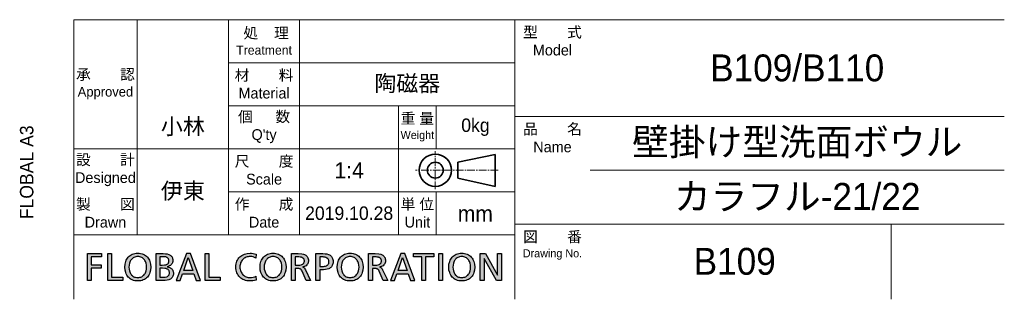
# Model space of a CAD drawing. Header units: millimetres. Extents: x 0 to 2642, y 0 to 1188.
# Tile 6 of 6: x 1910 to 2642, y 40 to 248. Entities that reach past the tile are written whole.
import ezdxf

# ---------------------------------------------------------------- set-up
doc = ezdxf.new("R2010")
doc.units = ezdxf.units.MM
doc.header["$LTSCALE"] = 0.3
doc.linetypes.add('CENTER2', pattern=[28.575, 19.05, -3.175, 3.175, -3.175])
doc.layers.add('HOJO', color=8, linetype='Continuous', lineweight=13, plot=False)
for name, color, linetype, lineweight in [('TEXT', 7, 'Continuous', 25), ('中心線x.5', 4, 'CENTER2', 18), ('実線', 3, 'Continuous', 35), ('細線', 7, 'Continuous', 18)]:
    doc.layers.add(name, color=color, linetype=linetype, lineweight=lineweight)
doc.styles.add('MS Pゴシック', font='txt')
doc.styles.get("Standard").update_dxf_attribs({"font": 'txt.shx', "bigfont": 'bigfont.shx'})

# ---------------------------------------------------------------- blocks, each defined once
blk = doc.blocks.new('FLOBAL CORPORATIOM')
at = {"layer": 'TEXT'}
h = blk.add_hatch(color=256, dxfattribs=at)
h.paths.add_polyline_path([(16.86, 1.72), (16.79, 1.86), (16.7, 1.99), (16.6, 2.1), (16.48, 2.19), (16.35, 2.27), (16.21, 2.34), (16.06, 2.39), (15.73, 2.46), (15.01, 2.5), (13.79, 2.5), (13.79, -2.5), (14.5, -2.5), (14.5, -0.28), (14.93, -0.28), (15.19, -0.29), (15.3, -0.31), (15.36, -0.32), (15.41, -0.34), (15.46, -0.37), (15.51, -0.4), (15.55, -0.44), (15.6, -0.48), (15.69, -0.61), (15.77, -0.77), (16.54, -2.5), (17.35, -2.5), (16.41, -0.51), (16.3, -0.31), (16.25, -0.24), (16.19, -0.17), (16.13, -0.12), (16.07, -0.08), (15.92, -0.01), (15.92, 0.01), (16.13, 0.06), (16.33, 0.14), (16.5, 0.25), (16.65, 0.39), (16.72, 0.46), (16.78, 0.54), (16.83, 0.63), (16.87, 0.73), (16.91, 0.82), (16.93, 0.93), (16.95, 1.03), (16.95, 1.15), (16.94, 1.36), (16.91, 1.55)])
h.paths.add_polyline_path([(14.5, 1.87), (15.19, 1.87), (15.42, 1.86), (15.62, 1.82), (15.71, 1.79), (15.8, 1.76), (15.87, 1.72), (15.94, 1.67), (16, 1.62), (16.05, 1.56), (16.09, 1.5), (16.13, 1.44), (16.16, 1.37), (16.18, 1.29), (16.19, 1.21), (16.19, 1.13), (16.19, 1.04), (16.17, 0.96), (16.15, 0.88), (16.12, 0.81), (16.08, 0.74), (16.03, 0.67), (15.97, 0.61), (15.91, 0.56), (15.83, 0.51), (15.75, 0.47), (15.57, 0.41), (15.35, 0.36), (15.11, 0.35), (14.5, 0.35)], flags=16)
h.paths.add_polyline_path([(-37.77, -0.22), (-35.91, -0.22), (-35.91, 0.41), (-37.77, 0.41), (-37.77, 1.87), (-35.83, 1.87), (-35.83, 2.5), (-38.48, 2.5), (-38.48, -2.5), (-37.77, -2.5)])
h.paths.add_polyline_path([(-34.69, -2.5), (-31.88, -2.5), (-31.88, -1.87), (-33.97, -1.87), (-33.97, 2.5), (-34.69, 2.5)])
h.paths.add_polyline_path([(-30.34, 2.28), (-30.53, 2.16), (-30.71, 2.01), (-30.88, 1.85), (-31.02, 1.67), (-31.15, 1.47), (-31.26, 1.26), (-31.35, 1.03), (-31.47, 0.54), (-31.51, 0), (-31.47, -0.55), (-31.35, -1.04), (-31.26, -1.27), (-31.15, -1.49), (-31.03, -1.68), (-30.88, -1.86), (-30.72, -2.02), (-30.54, -2.17), (-30.34, -2.29), (-30.12, -2.4), (-29.89, -2.48), (-29.65, -2.54), (-29.38, -2.57), (-29.1, -2.59), (-28.83, -2.57), (-28.56, -2.54), (-28.32, -2.48), (-28.09, -2.4), (-27.87, -2.29), (-27.67, -2.17), (-27.49, -2.02), (-27.33, -1.86), (-27.18, -1.68), (-27.06, -1.49), (-26.95, -1.27), (-26.86, -1.04), (-26.74, -0.55), (-26.7, 0), (-26.74, 0.54), (-26.86, 1.03), (-26.95, 1.26), (-27.06, 1.47), (-27.19, 1.67), (-27.33, 1.85), (-27.5, 2.01), (-27.68, 2.16), (-27.87, 2.28), (-28.09, 2.39), (-28.32, 2.47), (-28.57, 2.54), (-28.83, 2.57), (-29.1, 2.59), (-29.38, 2.57), (-29.64, 2.54), (-29.89, 2.47), (-30.12, 2.39)])
h.paths.add_polyline_path([(-29.83, 1.8), (-29.67, 1.86), (-29.49, 1.92), (-29.31, 1.95), (-29.1, 1.96), (-28.9, 1.94), (-28.72, 1.91), (-28.54, 1.86), (-28.38, 1.79), (-28.23, 1.7), (-28.1, 1.6), (-27.98, 1.49), (-27.87, 1.36), (-27.77, 1.22), (-27.69, 1.06), (-27.56, 0.73), (-27.48, 0.38), (-27.46, 0), (-27.48, -0.37), (-27.55, -0.73), (-27.67, -1.06), (-27.75, -1.21), (-27.85, -1.35), (-27.96, -1.48), (-28.08, -1.6), (-28.21, -1.7), (-28.36, -1.79), (-28.52, -1.86), (-28.7, -1.91), (-28.9, -1.94), (-29.1, -1.96), (-29.31, -1.94), (-29.51, -1.91), (-29.69, -1.86), (-29.85, -1.79), (-30, -1.7), (-30.13, -1.6), (-30.25, -1.48), (-30.36, -1.35), (-30.45, -1.21), (-30.54, -1.06), (-30.66, -0.73), (-30.73, -0.37), (-30.75, 0), (-30.73, 0.38), (-30.65, 0.74), (-30.52, 1.07), (-30.44, 1.22), (-30.34, 1.36), (-30.23, 1.49), (-30.11, 1.61), (-29.98, 1.71)], flags=16)
h.paths.add_polyline_path([(-25.71, -2.5), (-24.38, -2.5), (-24.01, -2.49), (-23.65, -2.44), (-23.33, -2.36), (-23.18, -2.31), (-23.04, -2.24), (-22.92, -2.16), (-22.81, -2.06), (-22.71, -1.95), (-22.63, -1.83), (-22.56, -1.69), (-22.51, -1.53), (-22.48, -1.36), (-22.47, -1.17), (-22.48, -1.04), (-22.5, -0.92), (-22.52, -0.8), (-22.56, -0.69), (-22.61, -0.59), (-22.66, -0.49), (-22.73, -0.41), (-22.8, -0.32), (-22.88, -0.25), (-22.97, -0.19), (-23.06, -0.13), (-23.17, -0.08), (-23.39, 0), (-23.63, 0.04), (-23.63, 0.05), (-23.41, 0.12), (-23.21, 0.21), (-23.03, 0.31), (-22.95, 0.38), (-22.88, 0.45), (-22.82, 0.52), (-22.76, 0.6), (-22.71, 0.69), (-22.68, 0.79), (-22.64, 0.89), (-22.62, 1), (-22.6, 1.24), (-22.61, 1.41), (-22.64, 1.56), (-22.68, 1.7), (-22.73, 1.83), (-22.8, 1.94), (-22.88, 2.04), (-22.98, 2.14), (-23.09, 2.22), (-23.21, 2.29), (-23.35, 2.34), (-23.65, 2.43), (-23.98, 2.48), (-24.36, 2.5), (-25.71, 2.5)])
h.paths.add_polyline_path([(-25, 1.91), (-24.24, 1.91), (-24.08, 1.9), (-23.92, 1.88), (-23.77, 1.83), (-23.69, 1.8), (-23.63, 1.76), (-23.56, 1.72), (-23.5, 1.66), (-23.45, 1.6), (-23.4, 1.53), (-23.37, 1.46), (-23.34, 1.37), (-23.32, 1.27), (-23.32, 1.17), (-23.33, 1.04), (-23.35, 0.92), (-23.38, 0.82), (-23.42, 0.73), (-23.48, 0.65), (-23.54, 0.59), (-23.62, 0.53), (-23.7, 0.49), (-23.79, 0.45), (-23.89, 0.42), (-24.11, 0.39), (-24.6, 0.37), (-25, 0.37)], flags=16)
h.paths.add_polyline_path([(-25, -0.22), (-24.53, -0.22), (-24.07, -0.25), (-23.85, -0.3), (-23.75, -0.33), (-23.65, -0.37), (-23.56, -0.42), (-23.48, -0.48), (-23.41, -0.56), (-23.35, -0.64), (-23.3, -0.73), (-23.26, -0.84), (-23.24, -0.97), (-23.23, -1.1), (-23.24, -1.22), (-23.26, -1.33), (-23.29, -1.43), (-23.33, -1.51), (-23.39, -1.59), (-23.45, -1.66), (-23.52, -1.71), (-23.6, -1.76), (-23.69, -1.8), (-23.79, -1.83), (-23.99, -1.88), (-24.46, -1.91), (-25, -1.91)], flags=16)
h.paths.add_polyline_path([(-21.97, -2.5), (-21.22, -2.5), (-20.78, -1.24), (-18.67, -1.24), (-18.23, -2.5), (-17.45, -2.5), (-19.32, 2.5), (-20.08, 2.5)])
h.paths.add_polyline_path([(-19.72, 1.78), (-18.88, -0.65), (-20.57, -0.65)], flags=16)
h.paths.add_polyline_path([(-15.89, 2.5), (-16.6, 2.5), (-16.6, -2.5), (-13.8, -2.5), (-13.8, -1.87), (-15.89, -1.87)])
h.paths.add_polyline_path([(-9.04, 2.47), (-9.29, 2.39), (-9.52, 2.29), (-9.74, 2.17), (-9.94, 2.03), (-10.13, 1.87), (-10.29, 1.69), (-10.44, 1.5), (-10.57, 1.29), (-10.68, 1.07), (-10.76, 0.83), (-10.82, 0.57), (-10.86, 0.3), (-10.87, 0.02), (-10.86, -0.27), (-10.83, -0.55), (-10.77, -0.81), (-10.69, -1.06), (-10.58, -1.29), (-10.46, -1.5), (-10.31, -1.7), (-10.15, -1.88), (-9.97, -2.04), (-9.77, -2.18), (-9.55, -2.3), (-9.32, -2.4), (-9.07, -2.48), (-8.81, -2.54), (-8.24, -2.59), (-7.7, -2.56), (-7.4, -2.5), (-7.1, -2.41), (-7.14, -1.71), (-7.25, -1.77), (-7.37, -1.81), (-7.65, -1.89), (-7.95, -1.94), (-8.23, -1.96), (-8.42, -1.95), (-8.61, -1.92), (-8.79, -1.88), (-8.96, -1.82), (-9.13, -1.74), (-9.28, -1.65), (-9.43, -1.54), (-9.56, -1.42), (-9.68, -1.28), (-9.79, -1.14), (-9.89, -0.97), (-9.97, -0.8), (-10.03, -0.62), (-10.08, -0.42), (-10.11, -0.22), (-10.12, 0), (-10.11, 0.21), (-10.08, 0.41), (-10.04, 0.6), (-9.98, 0.78), (-9.9, 0.95), (-9.81, 1.11), (-9.71, 1.26), (-9.59, 1.4), (-9.46, 1.52), (-9.31, 1.63), (-9.15, 1.73), (-8.98, 1.81), (-8.8, 1.87), (-8.61, 1.92), (-8.41, 1.95), (-8.2, 1.96, -0.133027), (-7.16, 1.68), (-7.11, 2.37, 0.10488), (-8.23, 2.59), (-8.78, 2.53)])
h.paths.add_polyline_path([(-5.39, 2.16), (-5.57, 2.01), (-5.73, 1.85), (-5.88, 1.67), (-6.01, 1.47), (-6.11, 1.26), (-6.2, 1.03), (-6.33, 0.54), (-6.37, 0), (-6.33, -0.55), (-6.2, -1.04), (-6.12, -1.27), (-6.01, -1.49), (-5.88, -1.68), (-5.74, -1.86), (-5.57, -2.02), (-5.39, -2.17), (-5.19, -2.29), (-4.98, -2.4), (-4.75, -2.48), (-4.5, -2.54), (-4.24, -2.57), (-3.96, -2.59), (-3.68, -2.57), (-3.42, -2.54), (-3.17, -2.48), (-2.94, -2.4), (-2.73, -2.29), (-2.53, -2.17), (-2.35, -2.02), (-2.18, -1.86), (-2.04, -1.68), (-1.91, -1.49), (-1.8, -1.27), (-1.71, -1.04), (-1.59, -0.55), (-1.55, 0), (-1.59, 0.54), (-1.71, 1.03), (-1.8, 1.26), (-1.91, 1.47), (-2.04, 1.67), (-2.19, 1.85), (-2.35, 2.01), (-2.53, 2.16), (-2.73, 2.28), (-2.94, 2.39), (-3.17, 2.47), (-3.42, 2.54), (-3.68, 2.57), (-3.96, 2.59), (-4.24, 2.57), (-4.5, 2.54), (-4.75, 2.47), (-4.98, 2.39), (-5.19, 2.28)])
h.paths.add_polyline_path([(-4.83, 1.71), (-4.68, 1.8), (-4.52, 1.86), (-4.35, 1.92), (-4.16, 1.95), (-3.96, 1.96), (-3.76, 1.94), (-3.57, 1.91), (-3.4, 1.86), (-3.24, 1.79), (-3.09, 1.7), (-2.95, 1.6), (-2.83, 1.49), (-2.72, 1.36), (-2.63, 1.22), (-2.54, 1.06), (-2.41, 0.73), (-2.34, 0.38), (-2.31, 0), (-2.34, -0.37), (-2.41, -0.73), (-2.53, -1.06), (-2.61, -1.21), (-2.7, -1.35), (-2.81, -1.48), (-2.93, -1.6), (-3.07, -1.7), (-3.22, -1.79), (-3.38, -1.86), (-3.56, -1.91), (-3.75, -1.94), (-3.96, -1.96), (-4.17, -1.94), (-4.36, -1.91), (-4.54, -1.86), (-4.7, -1.79), (-4.85, -1.7), (-4.99, -1.6), (-5.11, -1.48), (-5.22, -1.35), (-5.31, -1.21), (-5.39, -1.06), (-5.51, -0.73), (-5.58, -0.37), (-5.61, 0), (-5.58, 0.38), (-5.5, 0.74), (-5.38, 1.07), (-5.29, 1.22), (-5.2, 1.36), (-5.09, 1.49), (-4.97, 1.61)], flags=16)
h.paths.add_polyline_path([(-0.54, -2.5), (0.17, -2.5), (0.17, -0.28), (0.6, -0.28), (0.86, -0.29), (0.98, -0.31), (1.03, -0.32), (1.08, -0.34), (1.13, -0.37), (1.18, -0.4), (1.23, -0.44), (1.27, -0.48), (1.36, -0.61), (1.44, -0.77), (2.21, -2.5), (3.03, -2.5), (2.08, -0.51), (1.97, -0.31), (1.92, -0.24), (1.86, -0.17), (1.81, -0.12), (1.74, -0.08), (1.59, -0.01), (1.59, 0.01), (1.8, 0.06), (2, 0.14), (2.17, 0.25), (2.33, 0.39), (2.39, 0.46), (2.45, 0.54), (2.5, 0.63), (2.54, 0.73), (2.58, 0.82), (2.6, 0.93), (2.62, 1.03), (2.62, 1.15), (2.61, 1.36), (2.58, 1.55), (2.53, 1.72), (2.46, 1.86), (2.37, 1.99), (2.27, 2.1), (2.15, 2.19), (2.02, 2.27), (1.88, 2.34), (1.73, 2.39), (1.4, 2.46), (0.68, 2.5), (-0.54, 2.5)])
h.paths.add_polyline_path([(0.17, 1.87), (0.86, 1.87), (1.09, 1.86), (1.3, 1.82), (1.39, 1.79), (1.47, 1.76), (1.54, 1.72), (1.61, 1.67), (1.67, 1.62), (1.72, 1.56), (1.76, 1.5), (1.8, 1.44), (1.83, 1.37), (1.85, 1.29), (1.86, 1.21), (1.86, 1.13), (1.86, 1.04), (1.85, 0.96), (1.82, 0.88), (1.79, 0.81), (1.75, 0.74), (1.7, 0.67), (1.64, 0.61), (1.58, 0.56), (1.51, 0.51), (1.42, 0.47), (1.24, 0.41), (1.02, 0.36), (0.78, 0.35), (0.17, 0.35)], flags=16)
h.paths.add_polyline_path([(4.01, -2.5), (4.73, -2.5), (4.73, -0.5), (5.43, -0.5), (5.77, -0.48), (6.09, -0.42), (6.39, -0.32), (6.53, -0.25), (6.66, -0.17), (6.77, -0.07), (6.88, 0.04), (6.97, 0.16), (7.05, 0.3), (7.12, 0.45), (7.16, 0.62), (7.19, 0.8), (7.2, 1), (7.19, 1.21), (7.16, 1.39), (7.12, 1.56), (7.05, 1.72), (6.97, 1.85), (6.88, 1.98), (6.77, 2.08), (6.65, 2.18), (6.51, 2.26), (6.37, 2.33), (6.05, 2.43), (5.7, 2.48), (5.32, 2.5), (4.01, 2.5)])
h.paths.add_polyline_path([(4.73, 1.87), (5.34, 1.87), (5.51, 1.86), (5.7, 1.82), (5.88, 1.76), (6.06, 1.68), (6.14, 1.62), (6.21, 1.56), (6.28, 1.49), (6.33, 1.41), (6.38, 1.32), (6.41, 1.23), (6.43, 1.12), (6.44, 1.01), (6.44, 0.89), (6.42, 0.78), (6.39, 0.68), (6.35, 0.59), (6.3, 0.51), (6.24, 0.44), (6.18, 0.38), (6.11, 0.32), (6.03, 0.27), (5.95, 0.23), (5.78, 0.17), (5.61, 0.14), (5.44, 0.13), (4.73, 0.13)], flags=16)
h.paths.add_polyline_path([(8.94, 2.16), (8.76, 2.01), (8.59, 1.85), (8.45, 1.67), (8.32, 1.47), (8.21, 1.26), (8.12, 1.03), (8, 0.54), (7.96, 0), (8, -0.55), (8.12, -1.04), (8.21, -1.27), (8.32, -1.49), (8.45, -1.68), (8.59, -1.86), (8.76, -2.02), (8.94, -2.17), (9.13, -2.29), (9.35, -2.4), (9.58, -2.48), (9.83, -2.54), (10.09, -2.57), (10.37, -2.59), (10.65, -2.57), (10.91, -2.54), (11.16, -2.48), (11.39, -2.4), (11.6, -2.29), (11.8, -2.17), (11.98, -2.02), (12.14, -1.86), (12.29, -1.68), (12.42, -1.49), (12.52, -1.27), (12.61, -1.04), (12.73, -0.55), (12.77, 0), (12.73, 0.54), (12.61, 1.03), (12.52, 1.26), (12.41, 1.47), (12.29, 1.67), (12.14, 1.85), (11.98, 2.01), (11.8, 2.16), (11.6, 2.28), (11.38, 2.39), (11.15, 2.47), (10.91, 2.54), (10.65, 2.57), (10.37, 2.59), (10.09, 2.57), (9.83, 2.54), (9.58, 2.47), (9.35, 2.39), (9.14, 2.28)])
h.paths.add_polyline_path([(9.36, 1.61), (9.5, 1.71), (9.65, 1.8), (9.81, 1.86), (9.98, 1.92), (10.17, 1.95), (10.37, 1.96), (10.57, 1.94), (10.76, 1.91), (10.93, 1.86), (11.09, 1.79), (11.24, 1.7), (11.37, 1.6), (11.5, 1.49), (11.61, 1.36), (11.7, 1.22), (11.79, 1.06), (11.91, 0.73), (11.99, 0.38), (12.02, 0), (11.99, -0.37), (11.92, -0.73), (11.8, -1.06), (11.72, -1.21), (11.62, -1.35), (11.52, -1.48), (11.4, -1.6), (11.26, -1.7), (11.11, -1.79), (10.95, -1.86), (10.77, -1.91), (10.58, -1.94), (10.37, -1.96), (10.16, -1.94), (9.97, -1.91), (9.79, -1.86), (9.62, -1.79), (9.47, -1.7), (9.34, -1.6), (9.22, -1.48), (9.11, -1.35), (9.02, -1.21), (8.94, -1.06), (8.82, -0.73), (8.74, -0.37), (8.72, 0), (8.75, 0.38), (8.82, 0.74), (8.95, 1.07), (9.03, 1.22), (9.13, 1.36), (9.24, 1.49)], flags=16)
h.paths.add_polyline_path([(17.88, -2.5), (18.63, -2.5), (19.07, -1.24), (21.18, -1.24), (21.62, -2.5), (22.4, -2.5), (20.53, 2.5), (19.78, 2.5)])
h.paths.add_polyline_path([(20.13, 1.78), (20.98, -0.65), (19.28, -0.65)], flags=16)
h.paths.add_polyline_path([(23.68, 1.87), (23.68, -2.5), (24.4, -2.5), (24.4, 1.87), (25.95, 1.87), (25.95, 2.5), (22.13, 2.5), (22.13, 1.87)])
h.paths.add_polyline_path([(27.56, 2.5), (26.85, 2.5), (26.85, -2.5), (27.56, -2.5)])
h.paths.add_polyline_path([(32.55, 2.16), (32.35, 2.28), (32.14, 2.39), (31.91, 2.47), (31.66, 2.54), (31.4, 2.57), (31.12, 2.59), (30.84, 2.57), (30.58, 2.54), (30.33, 2.47), (30.1, 2.39), (29.89, 2.28), (29.69, 2.16), (29.51, 2.01), (29.35, 1.85), (29.2, 1.67), (29.07, 1.47), (28.97, 1.26), (28.88, 1.03), (28.75, 0.54), (28.71, 0), (28.75, -0.55), (28.88, -1.04), (28.96, -1.27), (29.07, -1.49), (29.2, -1.68), (29.34, -1.86), (29.51, -2.02), (29.69, -2.17), (29.89, -2.29), (30.1, -2.4), (30.33, -2.48), (30.58, -2.54), (30.84, -2.57), (31.12, -2.59), (31.4, -2.57), (31.66, -2.54), (31.91, -2.48), (32.14, -2.4), (32.35, -2.29), (32.55, -2.17), (32.73, -2.02), (32.9, -1.86), (33.04, -1.68), (33.17, -1.49), (33.28, -1.27), (33.37, -1.04), (33.49, -0.55), (33.53, 0), (33.49, 0.54), (33.36, 1.03), (33.27, 1.26), (33.17, 1.47), (33.04, 1.67), (32.89, 1.85), (32.73, 2.01)])
h.paths.add_polyline_path([(32.13, 1.6), (32.25, 1.49), (32.36, 1.36), (32.45, 1.22), (32.54, 1.06), (32.67, 0.73), (32.74, 0.38), (32.77, 0), (32.74, -0.37), (32.67, -0.73), (32.55, -1.06), (32.47, -1.21), (32.38, -1.35), (32.27, -1.48), (32.15, -1.6), (32.01, -1.7), (31.86, -1.79), (31.7, -1.86), (31.52, -1.91), (31.33, -1.94), (31.12, -1.96), (30.91, -1.94), (30.72, -1.91), (30.54, -1.86), (30.38, -1.79), (30.23, -1.7), (30.09, -1.6), (29.97, -1.48), (29.86, -1.35), (29.77, -1.21), (29.69, -1.06), (29.57, -0.73), (29.5, -0.37), (29.47, 0), (29.5, 0.38), (29.58, 0.74), (29.7, 1.07), (29.79, 1.22), (29.88, 1.36), (29.99, 1.49), (30.11, 1.61), (30.25, 1.71), (30.4, 1.8), (30.56, 1.86), (30.73, 1.92), (30.92, 1.95), (31.12, 1.96), (31.32, 1.94), (31.51, 1.91), (31.68, 1.86), (31.84, 1.79), (31.99, 1.7)], flags=16)
h.paths.add_polyline_path([(34.57, 2.5), (34.57, -2.5), (35.29, -2.5), (35.29, 1.61), (35.3, 1.61), (37.57, -2.5), (38.48, -2.5), (38.48, 2.5), (37.77, 2.5), (37.77, -1.53), (37.75, -1.53), (35.55, 2.5)])
for points in [[(-38.48, 2.5), (-35.83, 2.5), (-35.83, 1.87), (-37.77, 1.87), (-37.77, 0.41), (-35.91, 0.41), (-35.91, -0.22), (-37.77, -0.22), (-37.77, -2.5), (-38.48, -2.5), (-38.48, 2.5)], [(-34.69, 2.5), (-33.97, 2.5), (-33.97, -1.87), (-31.88, -1.87), (-31.88, -2.5), (-34.69, -2.5), (-34.69, 2.5)], [(-29.1, 2.59), (-28.83, 2.57), (-28.57, 2.54), (-28.32, 2.47), (-28.09, 2.39), (-27.87, 2.28), (-27.68, 2.16), (-27.5, 2.01), (-27.33, 1.85), (-27.19, 1.67), (-27.06, 1.47), (-26.95, 1.26), (-26.86, 1.03), (-26.74, 0.54), (-26.7, 0), (-26.74, -0.55), (-26.86, -1.04), (-26.95, -1.27), (-27.06, -1.49), (-27.18, -1.68), (-27.33, -1.86), (-27.49, -2.02), (-27.67, -2.17), (-27.87, -2.29), (-28.09, -2.4), (-28.32, -2.48), (-28.56, -2.54), (-28.83, -2.57), (-29.1, -2.59), (-29.38, -2.57), (-29.65, -2.54), (-29.89, -2.48), (-30.12, -2.4), (-30.34, -2.29), (-30.54, -2.17), (-30.72, -2.02), (-30.88, -1.86), (-31.03, -1.68), (-31.15, -1.49), (-31.26, -1.27), (-31.35, -1.04), (-31.47, -0.55), (-31.51, 0), (-31.47, 0.54), (-31.35, 1.03), (-31.26, 1.26), (-31.15, 1.47), (-31.02, 1.67), (-30.88, 1.85), (-30.71, 2.01), (-30.53, 2.16), (-30.34, 2.28), (-30.12, 2.39), (-29.89, 2.47), (-29.64, 2.54), (-29.38, 2.57), (-29.1, 2.59)], [(-29.1, -1.96), (-28.9, -1.94), (-28.7, -1.91), (-28.52, -1.86), (-28.36, -1.79), (-28.21, -1.7), (-28.08, -1.6), (-27.96, -1.48), (-27.85, -1.35), (-27.75, -1.21), (-27.67, -1.06), (-27.55, -0.73), (-27.48, -0.37), (-27.46, 0), (-27.48, 0.38), (-27.56, 0.73), (-27.69, 1.06), (-27.77, 1.22), (-27.87, 1.36), (-27.98, 1.49), (-28.1, 1.6), (-28.23, 1.7), (-28.38, 1.79), (-28.54, 1.86), (-28.72, 1.91), (-28.9, 1.94), (-29.1, 1.96), (-29.31, 1.95), (-29.49, 1.92), (-29.67, 1.86), (-29.83, 1.8), (-29.98, 1.71), (-30.11, 1.61), (-30.23, 1.49), (-30.34, 1.36), (-30.44, 1.22), (-30.52, 1.07), (-30.65, 0.74), (-30.73, 0.38), (-30.75, 0), (-30.73, -0.37), (-30.66, -0.73), (-30.54, -1.06), (-30.45, -1.21), (-30.36, -1.35), (-30.25, -1.48), (-30.13, -1.6), (-30, -1.7), (-29.85, -1.79), (-29.69, -1.86), (-29.51, -1.91), (-29.31, -1.94), (-29.1, -1.96)], [(-25.71, 2.5), (-24.36, 2.5), (-23.98, 2.48), (-23.65, 2.43), (-23.35, 2.34), (-23.21, 2.29), (-23.09, 2.22), (-22.98, 2.14), (-22.88, 2.04), (-22.8, 1.94), (-22.73, 1.83), (-22.68, 1.7), (-22.64, 1.56), (-22.61, 1.41), (-22.6, 1.24), (-22.62, 1), (-22.64, 0.89), (-22.68, 0.79), (-22.71, 0.69), (-22.76, 0.6), (-22.82, 0.52), (-22.88, 0.45), (-22.95, 0.38), (-23.03, 0.31), (-23.21, 0.21), (-23.41, 0.12), (-23.63, 0.05), (-23.63, 0.04), (-23.39, 0), (-23.17, -0.08), (-23.06, -0.13), (-22.97, -0.19), (-22.88, -0.25), (-22.8, -0.32), (-22.73, -0.41), (-22.66, -0.49), (-22.61, -0.59), (-22.56, -0.69), (-22.52, -0.8), (-22.5, -0.92), (-22.48, -1.04), (-22.47, -1.17), (-22.48, -1.36), (-22.51, -1.53), (-22.56, -1.69), (-22.63, -1.83), (-22.71, -1.95), (-22.81, -2.06), (-22.92, -2.16), (-23.04, -2.24), (-23.18, -2.31), (-23.33, -2.36), (-23.65, -2.44), (-24.01, -2.49), (-24.38, -2.5), (-25.71, -2.5), (-25.71, 2.5)], [(-25, 0.37), (-24.6, 0.37), (-24.11, 0.39), (-23.89, 0.42), (-23.79, 0.45), (-23.7, 0.49), (-23.62, 0.53), (-23.54, 0.59), (-23.48, 0.65), (-23.42, 0.73), (-23.38, 0.82), (-23.35, 0.92), (-23.33, 1.04), (-23.32, 1.17), (-23.32, 1.27), (-23.34, 1.37), (-23.37, 1.46), (-23.4, 1.53), (-23.45, 1.6), (-23.5, 1.66), (-23.56, 1.72), (-23.63, 1.76), (-23.69, 1.8), (-23.77, 1.83), (-23.92, 1.88), (-24.08, 1.9), (-24.24, 1.91), (-25, 1.91), (-25, 0.37)], [(-18.23, -2.5), (-17.45, -2.5), (-19.32, 2.5), (-20.08, 2.5), (-21.97, -2.5), (-21.22, -2.5), (-20.78, -1.24), (-18.67, -1.24), (-18.23, -2.5)], [(-16.6, 2.5), (-15.89, 2.5), (-15.89, -1.87), (-13.8, -1.87), (-13.8, -2.5), (-16.6, -2.5), (-16.6, 2.5)], [(-3.96, 2.59), (-3.68, 2.57), (-3.42, 2.54), (-3.17, 2.47), (-2.94, 2.39), (-2.73, 2.28), (-2.53, 2.16), (-2.35, 2.01), (-2.19, 1.85), (-2.04, 1.67), (-1.91, 1.47), (-1.8, 1.26), (-1.71, 1.03), (-1.59, 0.54), (-1.55, 0), (-1.59, -0.55), (-1.71, -1.04), (-1.8, -1.27), (-1.91, -1.49), (-2.04, -1.68), (-2.18, -1.86), (-2.35, -2.02), (-2.53, -2.17), (-2.73, -2.29), (-2.94, -2.4), (-3.17, -2.48), (-3.42, -2.54), (-3.68, -2.57), (-3.96, -2.59), (-4.24, -2.57), (-4.5, -2.54), (-4.75, -2.48), (-4.98, -2.4), (-5.19, -2.29), (-5.39, -2.17), (-5.57, -2.02), (-5.74, -1.86), (-5.88, -1.68), (-6.01, -1.49), (-6.12, -1.27), (-6.2, -1.04), (-6.33, -0.55), (-6.37, 0), (-6.33, 0.54), (-6.2, 1.03), (-6.11, 1.26), (-6.01, 1.47), (-5.88, 1.67), (-5.73, 1.85), (-5.57, 2.01), (-5.39, 2.16), (-5.19, 2.28), (-4.98, 2.39), (-4.75, 2.47), (-4.5, 2.54), (-4.24, 2.57), (-3.96, 2.59)], [(-3.96, -1.96), (-3.75, -1.94), (-3.56, -1.91), (-3.38, -1.86), (-3.22, -1.79), (-3.07, -1.7), (-2.93, -1.6), (-2.81, -1.48), (-2.7, -1.35), (-2.61, -1.21), (-2.53, -1.06), (-2.41, -0.73), (-2.34, -0.37), (-2.31, 0), (-2.34, 0.38), (-2.41, 0.73), (-2.54, 1.06), (-2.63, 1.22), (-2.72, 1.36), (-2.83, 1.49), (-2.95, 1.6), (-3.09, 1.7), (-3.24, 1.79), (-3.4, 1.86), (-3.57, 1.91), (-3.76, 1.94), (-3.96, 1.96), (-4.16, 1.95), (-4.35, 1.92), (-4.52, 1.86), (-4.68, 1.8), (-4.83, 1.71), (-4.97, 1.61), (-5.09, 1.49), (-5.2, 1.36), (-5.29, 1.22), (-5.38, 1.07), (-5.5, 0.74), (-5.58, 0.38), (-5.61, 0), (-5.58, -0.37), (-5.51, -0.73), (-5.39, -1.06), (-5.31, -1.21), (-5.22, -1.35), (-5.11, -1.48), (-4.99, -1.6), (-4.85, -1.7), (-4.7, -1.79), (-4.54, -1.86), (-4.36, -1.91), (-4.17, -1.94), (-3.96, -1.96)], [(-0.54, 2.5), (0.68, 2.5), (1.4, 2.46), (1.73, 2.39), (1.88, 2.34), (2.02, 2.27), (2.15, 2.19), (2.27, 2.1), (2.37, 1.99), (2.46, 1.86), (2.53, 1.72), (2.58, 1.55), (2.61, 1.36), (2.62, 1.15), (2.62, 1.03), (2.6, 0.93), (2.58, 0.82), (2.54, 0.73), (2.5, 0.63), (2.45, 0.54), (2.39, 0.46), (2.33, 0.39), (2.17, 0.25), (2, 0.14), (1.8, 0.06), (1.59, 0.01), (1.59, -0.01), (1.74, -0.08), (1.81, -0.12), (1.86, -0.17), (1.92, -0.24), (1.97, -0.31), (2.08, -0.51), (3.03, -2.5), (2.21, -2.5), (1.44, -0.77), (1.36, -0.61), (1.27, -0.48), (1.23, -0.44), (1.18, -0.4), (1.13, -0.37), (1.08, -0.34), (1.03, -0.32), (0.98, -0.31), (0.86, -0.29), (0.6, -0.28), (0.17, -0.28), (0.17, -2.5), (-0.54, -2.5), (-0.54, 2.5)], [(0.17, 0.35), (0.78, 0.35), (1.02, 0.36), (1.24, 0.41), (1.42, 0.47), (1.51, 0.51), (1.58, 0.56), (1.64, 0.61), (1.7, 0.67), (1.75, 0.74), (1.79, 0.81), (1.82, 0.88), (1.85, 0.96), (1.86, 1.04), (1.86, 1.13), (1.86, 1.21), (1.85, 1.29), (1.83, 1.37), (1.8, 1.44), (1.76, 1.5), (1.72, 1.56), (1.67, 1.62), (1.61, 1.67), (1.54, 1.72), (1.47, 1.76), (1.39, 1.79), (1.3, 1.82), (1.09, 1.86), (0.86, 1.87), (0.17, 1.87), (0.17, 0.35)], [(4.01, 2.5), (5.32, 2.5), (5.7, 2.48), (6.05, 2.43), (6.37, 2.33), (6.51, 2.26), (6.65, 2.18), (6.77, 2.08), (6.88, 1.98), (6.97, 1.85), (7.05, 1.72), (7.12, 1.56), (7.16, 1.39), (7.19, 1.21), (7.2, 1), (7.19, 0.8), (7.16, 0.62), (7.12, 0.45), (7.05, 0.3), (6.97, 0.16), (6.88, 0.04), (6.77, -0.07), (6.66, -0.17), (6.53, -0.25), (6.39, -0.32), (6.09, -0.42), (5.77, -0.48), (5.43, -0.5), (4.73, -0.5), (4.73, -2.5), (4.01, -2.5), (4.01, 2.5)], [(4.73, 0.13), (5.44, 0.13), (5.61, 0.14), (5.78, 0.17), (5.95, 0.23), (6.03, 0.27), (6.11, 0.32), (6.18, 0.38), (6.24, 0.44), (6.3, 0.51), (6.35, 0.59), (6.39, 0.68), (6.42, 0.78), (6.44, 0.89), (6.44, 1.01), (6.43, 1.12), (6.41, 1.23), (6.38, 1.32), (6.33, 1.41), (6.28, 1.49), (6.21, 1.56), (6.14, 1.62), (6.06, 1.68), (5.88, 1.76), (5.7, 1.82), (5.51, 1.86), (5.34, 1.87), (4.73, 1.87), (4.73, 0.13)], [(10.37, 2.59), (10.65, 2.57), (10.91, 2.54), (11.15, 2.47), (11.38, 2.39), (11.6, 2.28), (11.8, 2.16), (11.98, 2.01), (12.14, 1.85), (12.29, 1.67), (12.41, 1.47), (12.52, 1.26), (12.61, 1.03), (12.73, 0.54), (12.77, 0), (12.73, -0.55), (12.61, -1.04), (12.52, -1.27), (12.42, -1.49), (12.29, -1.68), (12.14, -1.86), (11.98, -2.02), (11.8, -2.17), (11.6, -2.29), (11.39, -2.4), (11.16, -2.48), (10.91, -2.54), (10.65, -2.57), (10.37, -2.59), (10.09, -2.57), (9.83, -2.54), (9.58, -2.48), (9.35, -2.4), (9.13, -2.29), (8.94, -2.17), (8.76, -2.02), (8.59, -1.86), (8.45, -1.68), (8.32, -1.49), (8.21, -1.27), (8.12, -1.04), (8, -0.55), (7.96, 0), (8, 0.54), (8.12, 1.03), (8.21, 1.26), (8.32, 1.47), (8.45, 1.67), (8.59, 1.85), (8.76, 2.01), (8.94, 2.16), (9.14, 2.28), (9.35, 2.39), (9.58, 2.47), (9.83, 2.54), (10.09, 2.57), (10.37, 2.59)], [(10.37, -1.96), (10.58, -1.94), (10.77, -1.91), (10.95, -1.86), (11.11, -1.79), (11.26, -1.7), (11.4, -1.6), (11.52, -1.48), (11.62, -1.35), (11.72, -1.21), (11.8, -1.06), (11.92, -0.73), (11.99, -0.37), (12.02, 0), (11.99, 0.38), (11.91, 0.73), (11.79, 1.06), (11.7, 1.22), (11.61, 1.36), (11.5, 1.49), (11.37, 1.6), (11.24, 1.7), (11.09, 1.79), (10.93, 1.86), (10.76, 1.91), (10.57, 1.94), (10.37, 1.96), (10.17, 1.95), (9.98, 1.92), (9.81, 1.86), (9.65, 1.8), (9.5, 1.71), (9.36, 1.61), (9.24, 1.49), (9.13, 1.36), (9.03, 1.22), (8.95, 1.07), (8.82, 0.74), (8.75, 0.38), (8.72, 0), (8.74, -0.37), (8.82, -0.73), (8.94, -1.06), (9.02, -1.21), (9.11, -1.35), (9.22, -1.48), (9.34, -1.6), (9.47, -1.7), (9.62, -1.79), (9.79, -1.86), (9.97, -1.91), (10.16, -1.94), (10.37, -1.96)], [(13.79, 2.5), (15.01, 2.5), (15.73, 2.46), (16.06, 2.39), (16.21, 2.34), (16.35, 2.27), (16.48, 2.19), (16.6, 2.1), (16.7, 1.99), (16.79, 1.86), (16.86, 1.72), (16.91, 1.55), (16.94, 1.36), (16.95, 1.15), (16.95, 1.03), (16.93, 0.93), (16.91, 0.82), (16.87, 0.73), (16.83, 0.63), (16.78, 0.54), (16.72, 0.46), (16.65, 0.39), (16.5, 0.25), (16.33, 0.14), (16.13, 0.06), (15.92, 0.01), (15.92, -0.01), (16.07, -0.08), (16.13, -0.12), (16.19, -0.17), (16.25, -0.24), (16.3, -0.31), (16.41, -0.51), (17.35, -2.5), (16.54, -2.5), (15.77, -0.77), (15.69, -0.61), (15.6, -0.48), (15.55, -0.44), (15.51, -0.4), (15.46, -0.37), (15.41, -0.34), (15.36, -0.32), (15.3, -0.31), (15.19, -0.29), (14.93, -0.28), (14.5, -0.28), (14.5, -2.5), (13.79, -2.5), (13.79, 2.5)], [(14.5, 0.35), (15.11, 0.35), (15.35, 0.36), (15.57, 0.41), (15.75, 0.47), (15.83, 0.51), (15.91, 0.56), (15.97, 0.61), (16.03, 0.67), (16.08, 0.74), (16.12, 0.81), (16.15, 0.88), (16.17, 0.96), (16.19, 1.04), (16.19, 1.13), (16.19, 1.21), (16.18, 1.29), (16.16, 1.37), (16.13, 1.44), (16.09, 1.5), (16.05, 1.56), (16, 1.62), (15.94, 1.67), (15.87, 1.72), (15.8, 1.76), (15.71, 1.79), (15.62, 1.82), (15.42, 1.86), (15.19, 1.87), (14.5, 1.87), (14.5, 0.35)], [(21.62, -2.5), (22.4, -2.5), (20.53, 2.5), (19.78, 2.5), (17.88, -2.5), (18.63, -2.5), (19.07, -1.24), (21.18, -1.24), (21.62, -2.5)], [(23.68, 1.87), (22.13, 1.87), (22.13, 2.5), (25.95, 2.5), (25.95, 1.87), (24.4, 1.87), (24.4, -2.5), (23.68, -2.5), (23.68, 1.87)], [(26.85, 2.5), (27.56, 2.5), (27.56, -2.5), (26.85, -2.5), (26.85, 2.5)], [(31.12, 2.59), (31.4, 2.57), (31.66, 2.54), (31.91, 2.47), (32.14, 2.39), (32.35, 2.28), (32.55, 2.16), (32.73, 2.01), (32.89, 1.85), (33.04, 1.67), (33.17, 1.47), (33.27, 1.26), (33.36, 1.03), (33.49, 0.54), (33.53, 0), (33.49, -0.55), (33.37, -1.04), (33.28, -1.27), (33.17, -1.49), (33.04, -1.68), (32.9, -1.86), (32.73, -2.02), (32.55, -2.17), (32.35, -2.29), (32.14, -2.4), (31.91, -2.48), (31.66, -2.54), (31.4, -2.57), (31.12, -2.59), (30.84, -2.57), (30.58, -2.54), (30.33, -2.48), (30.1, -2.4), (29.89, -2.29), (29.69, -2.17), (29.51, -2.02), (29.34, -1.86), (29.2, -1.68), (29.07, -1.49), (28.96, -1.27), (28.88, -1.04), (28.75, -0.55), (28.71, 0), (28.75, 0.54), (28.88, 1.03), (28.97, 1.26), (29.07, 1.47), (29.2, 1.67), (29.35, 1.85), (29.51, 2.01), (29.69, 2.16), (29.89, 2.28), (30.1, 2.39), (30.33, 2.47), (30.58, 2.54), (30.84, 2.57), (31.12, 2.59)], [(31.12, -1.96), (31.33, -1.94), (31.52, -1.91), (31.7, -1.86), (31.86, -1.79), (32.01, -1.7), (32.15, -1.6), (32.27, -1.48), (32.38, -1.35), (32.47, -1.21), (32.55, -1.06), (32.67, -0.73), (32.74, -0.37), (32.77, 0), (32.74, 0.38), (32.67, 0.73), (32.54, 1.06), (32.45, 1.22), (32.36, 1.36), (32.25, 1.49), (32.13, 1.6), (31.99, 1.7), (31.84, 1.79), (31.68, 1.86), (31.51, 1.91), (31.32, 1.94), (31.12, 1.96), (30.92, 1.95), (30.73, 1.92), (30.56, 1.86), (30.4, 1.8), (30.25, 1.71), (30.11, 1.61), (29.99, 1.49), (29.88, 1.36), (29.79, 1.22), (29.7, 1.07), (29.58, 0.74), (29.5, 0.38), (29.47, 0), (29.5, -0.37), (29.57, -0.73), (29.69, -1.06), (29.77, -1.21), (29.86, -1.35), (29.97, -1.48), (30.09, -1.6), (30.23, -1.7), (30.38, -1.79), (30.54, -1.86), (30.72, -1.91), (30.91, -1.94), (31.12, -1.96)], [(34.57, 2.5), (35.55, 2.5), (37.75, -1.53), (37.77, -1.53), (37.77, 2.5), (38.48, 2.5), (38.48, -2.5), (37.57, -2.5), (35.3, 1.61), (35.29, 1.61), (35.29, -2.5), (34.57, -2.5), (34.57, 2.5)], [(-20.57, -0.65), (-19.72, 1.78), (-18.88, -0.65), (-20.57, -0.65)], [(19.28, -0.65), (20.13, 1.78), (20.98, -0.65), (19.28, -0.65)], [(-25, -1.91), (-24.46, -1.91), (-23.99, -1.88), (-23.79, -1.83), (-23.69, -1.8), (-23.6, -1.76), (-23.52, -1.71), (-23.45, -1.66), (-23.39, -1.59), (-23.33, -1.51), (-23.29, -1.43), (-23.26, -1.33), (-23.24, -1.22), (-23.23, -1.1), (-23.24, -0.97), (-23.26, -0.84), (-23.3, -0.73), (-23.35, -0.64), (-23.41, -0.56), (-23.48, -0.48), (-23.56, -0.42), (-23.65, -0.37), (-23.75, -0.33), (-23.85, -0.3), (-24.07, -0.25), (-24.53, -0.22), (-25, -0.22), (-25, -1.91)]]:
    blk.add_lwpolyline(points, close=True, dxfattribs=at)
blk.add_lwpolyline([(-7.16, 1.68, 0.133027), (-8.2, 1.96), (-8.41, 1.95), (-8.61, 1.92), (-8.8, 1.87), (-8.98, 1.81), (-9.15, 1.73), (-9.31, 1.63), (-9.46, 1.52), (-9.59, 1.4), (-9.71, 1.26), (-9.81, 1.11), (-9.9, 0.95), (-9.98, 0.78), (-10.04, 0.6), (-10.08, 0.41), (-10.11, 0.21), (-10.12, 0), (-10.11, -0.22), (-10.08, -0.42), (-10.03, -0.62), (-9.97, -0.8), (-9.89, -0.97), (-9.79, -1.14), (-9.68, -1.28), (-9.56, -1.42), (-9.43, -1.54), (-9.28, -1.65), (-9.13, -1.74), (-8.96, -1.82), (-8.79, -1.88), (-8.61, -1.92), (-8.42, -1.95), (-8.23, -1.96), (-7.95, -1.94), (-7.65, -1.89), (-7.37, -1.81), (-7.25, -1.77), (-7.14, -1.71), (-7.1, -2.41), (-7.4, -2.5), (-7.7, -2.56), (-8.24, -2.59), (-8.81, -2.54), (-9.07, -2.48), (-9.32, -2.4), (-9.55, -2.3), (-9.77, -2.18), (-9.97, -2.04), (-10.15, -1.88), (-10.31, -1.7), (-10.46, -1.5), (-10.58, -1.29), (-10.69, -1.06), (-10.77, -0.81), (-10.83, -0.55), (-10.86, -0.27), (-10.87, 0.02), (-10.86, 0.3), (-10.82, 0.57), (-10.76, 0.83), (-10.68, 1.07), (-10.57, 1.29), (-10.44, 1.5), (-10.29, 1.69), (-10.13, 1.87), (-9.94, 2.03), (-9.74, 2.17), (-9.52, 2.29), (-9.29, 2.39), (-9.04, 2.47), (-8.78, 2.53), (-8.23, 2.59, -0.10488), (-7.11, 2.37), (-7.16, 1.68)], format="xyb", close=True, dxfattribs=at)

msp = doc.modelspace()

# ---------------------------------------------------------------- linework, layer by layer
at = {"layer": '中心線x.5'}
for p, q in [((2218.916, 122.01), (2218.916, 150.173)), ((2265.565, 136), (2204.291, 136))]:
    msp.add_line(p, q, dxfattribs=at)
at = {"layer": '実線'}
for p, q in [((2235.767, 142), (2263.539, 147.759)), ((2263.539, 124.022), (2263.539, 147.759)), ((2235.767, 130), (2235.767, 142)), ((2235.767, 130), (2263.539, 124.022))]:
    msp.add_line(p, q, dxfattribs=at)
for centre, radius in [((2218.916, 136), 12), ((2218.916, 136.092), 5.908)]:
    msp.add_circle(centre, radius, dxfattribs=at)
at = {"layer": '細線'}
for p, q in [((1950.047, 40), (1950.047, 248)), ((1997.207, 248), (1997.207, 88)), ((2278.047, 216), (2065.159, 216)), ((2065.159, 184), (2278.047, 184)), ((2191.659, 88), (2191.659, 184)), ((2219.499, 184), (2219.499, 152)), ((2278.047, 152), (1950.047, 152)), ((2334.047, 136), (2642.047, 136)), ((2278.047, 120), (2065.159, 120)), ((2219.499, 120), (2219.499, 88)), ((2557.929, 40.214), (2557.929, 95.759))]:
    msp.add_line(p, q, dxfattribs=at)
at = {"layer": '細線', "lineweight": 20}
for p, q in [((1950.047, 248), (2642.047, 248)), ((2065.159, 88), (2065.159, 248)), ((2118.047, 88), (2118.047, 248)), ((2278.047, 40), (2278.047, 248)), ((2278.047, 176), (2642.047, 176)), ((2278.047, 96), (2642.047, 96)), ((2278.047, 88), (1950.047, 88))]:
    msp.add_line(p, q, dxfattribs=at)

# ---------------------------------------------------------------- block references
at = {"layer": 'TEXT', "xscale": 4, "yscale": 4, "zscale": 4}
msp.add_blockref('FLOBAL CORPORATIOM', (2114.108, 64), dxfattribs=at)

# ---------------------------------------------------------------- texts
at = {"layer": 'HOJO', "insert": (2198.047, 200), "char_height": 12, "width": 160, "attachment_point": 5}
msp.add_mtext('{\\fMS PMincho|b0|i0|c128|p18;陶磁器}', dxfattribs=at)
at = {"layer": 'TEXT', "style": 'MS Pゴシック'}
msp.add_text('FLOBAL A3', height=10, rotation=90, dxfattribs=at).set_placement((1920.047, 99.583))
at = {"layer": 'TEXT', "attachment_point": 5}
for s, insert, char_height, width in [('{\\fMS PMincho|b0|i0|c128|p18;小林}', (2031.183, 168), 12, 67.95215), ('{\\fMS PMincho|b0|i0|c128|p18;0kg}', (2248.773, 168), 10, 58.54857), ('{\\fMS PMincho|b0|i0|c128|p18;伊東}', (2031.183, 120), 12, 67.95215), ('{\\fMS PMincho|b0|i0|c128|p18;2019.10.28}', (2154.853, 104), 10, 73.61143), ('{\\fMS PMincho|b0|i0|c128|p18;mm}', (2248.676, 103.715), 12, 58.7416)]:
    msp.add_mtext(s, dxfattribs=dict(at, insert=insert, char_height=char_height, width=width))
at = {"layer": '細線', "attachment_point": 5}
for s, insert, char_height, width in [('{\\fMS UI Gothic|b0|i0|c128|p50; 処    理\\H0.85x;Treatment}', (2091.603, 232), 8, 52.88785), ('{\\fMS UI Gothic|b0|i0|c128|p2;型\u3000\u3000式\\P\\fMS UI Gothic|b0|i0|c128|p50;Model}', (2306.047, 232), 8, 56), ('{\\fMS PMincho|b0|i0|c128|p18;B109/B110}', (2488.047, 212), 20, 308), ('{\\fMS UI Gothic|b0|i0|c128|p50;承\u3000\u3000認\\P\\H0.9x;Approved}', (1973.627, 200), 8, 47.16), ('{\\fMS UI Gothic|b0|i0|c128|p2;材\u3000\u3000料\\PMaterial}', (2091.603, 200), 8, 52.88785), ("{\\fMS UI Gothic|b0|i0|c128|p2;個  \u3000数Q'ty}", (2091.603, 168), 8, 52.88785), ('{\\fMS UI Gothic|b0|i0|c128|p50;重 量\\H0.7502x;Weight\\H1.333x; }', (2205.579, 168), 7.998, 27.84), ('{\\fMS PMincho|b0|i0|c128|p18;壁掛け型洗面ボウル}', (2488.047, 156), 20, 308), ('{\\fMS UI Gothic|b0|i0|c128|p2;品\u3000\u3000名\\fMS UI Gothic|b0|i0|c128|p50;Name}', (2306.047, 160), 8, 56), ('{\\fMS UI Gothic|b0|i0|c128|p2;設\u3000\u3000計Designed}', (1973.627, 136), 8, 47.16), ('{\\fMS UI Gothic|b0|i0|c128|p50;尺\u3000\u3000度Scale}', (2091.603, 136), 8, 52.88785), ('{\\fMS PMincho|b0|i0|c128|p18;1:4}', (2154.853, 136), 12, 73.61143), ('{\\fMS PMincho|b0|i0|c128|p18;カラフル-21/22}', (2488.047, 116), 20, 308), ('{\\fMS UI Gothic|b0|i0|c128|p50;単 位\\P\\H1x;Unit}', (2205.579, 104), 7.998, 27.84), ('{\\fMS UI Gothic|b0|i0|c128|p2;製\u3000\u3000図Drawn}', (1973.627, 104), 8, 47.16), ('{\\fMS UI Gothic|b0|i0|c128|p2;作\u3000\u3000成Date}', (2091.603, 104), 8, 52.88785), ('{\\fMS UI Gothic|b0|i0|c128|p50;図\u3000\u3000番\\fMS UI Gothic|b0|i0|c128|p2;\\P\\fMS UI Gothic|b0|i0|c128|p50;\\H0.75x;Drawing No.}', (2306.047, 80), 8, 56), ('{\\fMS PMincho|b0|i0|c128|p18;B109}', (2441.584, 68.107), 20, 232.48901)]:
    msp.add_mtext(s, dxfattribs=dict(at, insert=insert, char_height=char_height, width=width))

doc.saveas('drawing.dxf')
